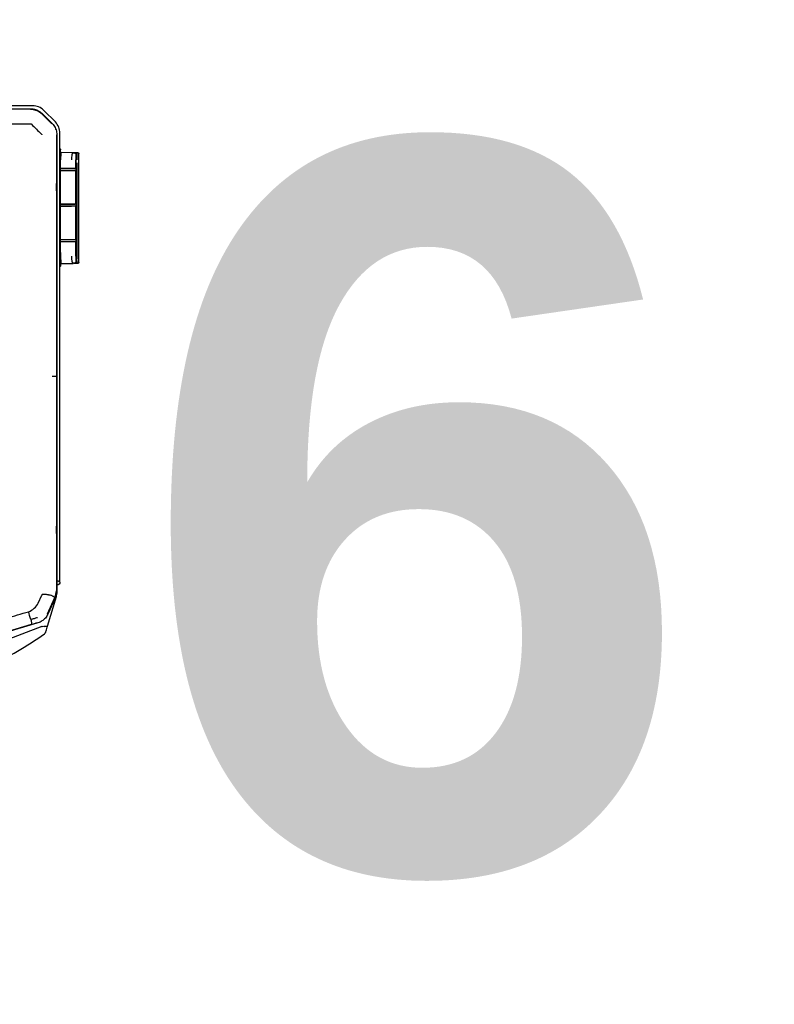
# Model space of a CAD drawing. Header units: millimetres. Extents: x -424979 to 718034, y -72486 to 344972.
# Tile 168 of 256: x 562893 to 564138, y 142446 to 144070. Entities that reach past the tile are written whole.
import ezdxf
from ezdxf.xclip import XClip

# ---------------------------------------------------------------- set-up
doc = ezdxf.new("R2010")
doc.units = ezdxf.units.MM
doc.header["$MEASUREMENT"] = 0
doc.header["$XCLIPFRAME"] = 0
doc.layers.add('IS_KLIM_urządzenia', color=3, linetype='Continuous')
doc.layers.add('Rysunki i obrazki', color=7, linetype='Continuous')
doc.layers.add('Nowe_Adnotacja - Teksty_Nr_pióra__86', color=7, linetype='Continuous', lineweight=20, true_color=0x5555ff)
doc.layers.add('SKAN - RZUT_7_0_Nr_pióra__1', color=7, linetype='Continuous', lineweight=13)
doc.styles.add('STYL_AUTOMATYCZNY_4', font='arialbd.ttf')
picture_1 = doc.add_image_def('image7.tif', size_in_pixel=(14115, 7016))

# ---------------------------------------------------------------- blocks, each defined once
blk = doc.blocks.new('Rysunek_7_7', base_point=(-247133.1, 120862.7))
at = {"layer": 'SKAN - RZUT_7_0_Nr_pióra__1', "color": 7, "lineweight": 13}
image = blk.add_image(picture_1, insert=(-306883.1, 91162.7), size_in_units=(119499.9, 59400), dxfattribs=at)
image.set_boundary_path([(-0.5, -0.5), (14114.5, 7015.5)])
blk = doc.blocks.new('G$CE471A013')
at = {"linetype": 'Continuous'}
for p, q in [((-66.606, 37.271), (-63.067, 37.271)), ((-68.168, 36.156), (-67.37, 36.954)), ((-67.244, 36.753), (-67.954, 36.043)), ((-67.906, 36.045), (-67.231, 36.718)), ((-66.881, 36.958), (-66.893, 36.986)), ((23.598, 37.069), (-66.48, 37.069)), ((-66.462, 37.035), (-66.435, 37.035)), ((-66.435, 37.034), (-63.211, 37.029)), ((-67.906, 36.045), (-67.926, 36.025)), ((-68.485, 4.539), (-68.485, 35.393)), ((-68.27, 35.28), (-68.27, 3.917)), ((-68.237, 35.268), (-68.237, 18.659)), ((-68.16, 35.682), (-68.187, 35.693)), ((-69.729, 34.04), (-69.624, 34.041)), ((-69.623, 34.041), (-69.624, 34.041)), ((-69.364, 34.043), (-68.578, 34.051)), ((-68.528, 33.852), (-68.558, 33.852)), ((-68.528, 33.352), (-68.528, 34.252)), ((-69.778, 26.937), (-69.778, 33.546)), ((-69.66, 26.936), (-69.662, 33.348)), ((-69.661, 32.97), (-69.661, 33.348)), ((-69.587, 33.547), (-69.586, 32.971)), ((-69.574, 32.977), (-69.574, 33.547)), ((-68.528, 27.182), (-68.528, 33.352)), ((-69.645, 32.97), (-69.661, 32.97)), ((-69.66, 30.52), (-69.661, 32.82)), ((-69.645, 32.82), (-69.661, 32.82)), ((-69.585, 32.971), (-69.58, 32.976)), ((-69.584, 32.97), (-69.584, 32.82)), ((-69.573, 30.526), (-69.574, 32.82)), ((-68.528, 32.97), (-69.514, 32.97)), ((-68.528, 32.819), (-69.514, 32.82)), ((-68.553, 32.977), (-69.28, 32.98)), ((-69.644, 30.52), (-69.66, 30.52)), ((-69.584, 30.521), (-69.579, 30.526)), ((-69.583, 30.519), (-69.583, 30.384)), ((-68.528, 30.519), (-69.513, 30.519)), ((-68.553, 30.526), (-69.279, 30.53)), ((-69.66, 30.384), (-69.644, 30.384)), ((-69.66, 28.083), (-69.66, 30.384)), ((-69.579, 30.378), (-69.584, 30.382)), ((-69.573, 28.084), (-69.573, 30.377)), ((-68.528, 30.384), (-69.513, 30.384)), ((-68.553, 30.377), (-69.279, 30.373)), ((-69.66, 28.083), (-69.644, 28.083)), ((-69.659, 27.933), (-69.644, 27.933)), ((-69.659, 26.936), (-69.659, 27.933)), ((-69.583, 27.932), (-69.578, 27.927)), ((-69.582, 28.084), (-69.582, 27.934)), ((-69.572, 26.937), (-69.573, 27.926)), ((-68.528, 28.084), (-69.513, 28.084)), ((-68.528, 27.934), (-69.513, 27.934)), ((-69.278, 27.923), (-68.553, 27.927)), ((-68.528, 27.182), (-68.528, 26.282)), ((-69.621, 26.443), (-69.729, 26.444)), ((-69.729, 26.444), (-69.621, 26.443)), ((-68.578, 26.433), (-69.362, 26.441)), ((-68.578, 26.432), (-69.362, 26.44)), ((-68.558, 26.632), (-68.528, 26.632)), ((-68.237, 18.659), (-68.237, 6.47)), ((-68.237, 6.47), (-68.237, 3.923)), ((-68.27, 4.339), (-68.285, 4.339)), ((-68.257, 3.543), (-68.257, 3.8)), ((-67.63, 1.51), (-68.257, 3.543)), ((-68.245, 3.686), (-68.217, 3.692)), ((-68.172, 3.467), (-67.645, 2.317)), ((-67.621, 2.341), (-68.14, 3.475)), ((-66.99, 3.095), (-67.234, 3.626)), ((-67.353, 1.978), (-67.373, 1.954)), ((-67.249, 1.476), (-62.642, -0.258)), ((-63.552, 0.74), (-66.539, 1.639))]:
    blk.add_line(p, q, dxfattribs=at)
at = {"linetype": 'Continuous', "extrusion": (0, 0, -1)}
for centre, start, end in [((66.606, 36.191), 45, 90), ((67.405, 35.393), 0, 45)]:
    blk.add_arc(centre, 1.08, start, end, dxfattribs=at)
at = {"linetype": 'Continuous'}
for centre, start, end in [((-68.285, 4.539), 180, 270), ((-67.307, 1.142), 197.14126, 235.50637)]:
    blk.add_arc(centre, 0.2, start, end, dxfattribs=at)
for centre, major_axis, ratio, start_param, end_param in [((-69.728, 33.99), (-0.05, 0), 1, 5.572775, 6.283185), ((-69.728, 33.99), (-0.05, 0), 1, 4.722432, 5.271942), ((-69.566, 33.543), (0, 0.7), 0.01995, 0.882039, 1.565858), ((-68.428, 34.252), (0.1, 0), 1, 2.168878, 3.141593), ((-69.635, 32.971), (0.05, 0.0002), 0.017455, 4.162534, 6.265658), ((-69.383, 32.979), (0.494, 0.002), 0.017455, 4.153807, 4.444433), ((-69.383, 32.829), (0.494, 0.002), 0.017455, 4.153807, 4.444433), ((-69.38, 32.977), (0.2, 0.001), 0.017455, 1.047121, 3.124066), ((-68.578, 32.976), (0.05, 0.0002), 0.017455, 6.283104, 7.330301), ((-69.634, 30.521), (0.05, 0.0002), 0.017455, 4.162534, 6.265658), ((-69.383, 30.528), (0.494, 0.002), 0.017455, 4.153807, 4.444433), ((-69.379, 30.527), (0.2, 0.001), 0.017455, 1.047121, 3.124066), ((-68.578, 30.525), (0.05, 0.0002), 0.017455, 6.283104, 7.330301), ((-69.634, 30.383), (-0.05, 0.0002), 0.017455, 3.15913, 5.262255), ((-69.383, 30.375), (-0.494, 0.002), 0.017455, 4.980355, 5.270981), ((-69.379, 30.377), (-0.2, 0.001), 0.017455, 0.017538, 2.094482), ((-68.578, 30.378), (-0.05, 0.0002), 0.017455, 2.094477, 3.141674), ((-69.633, 27.932), (-0.05, 0.0002), 0.017455, 3.15913, 5.262255), ((-69.382, 28.075), (-0.494, 0.002), 0.017455, 4.980355, 5.270981), ((-69.382, 27.925), (-0.494, 0.002), 0.017455, 4.980355, 5.270981), ((-69.378, 27.926), (-0.2, 0.001), 0.017455, 0.017538, 2.094482), ((-68.578, 27.928), (-0.05, 0.0002), 0.017455, 2.094477, 3.141674), ((-69.728, 26.494), (-0.05, 0), 1, 0, 0.71037), ((-69.728, 26.494), (-0.05, 0), 1, 1.011256, 1.560766), ((-68.578, 26.383), (-0.05, 0), 1, 3.141593, 4.702359), ((-68.428, 26.282), (-0.1, 0), 1, 0, 0.972715)]:
    blk.add_ellipse(centre, major_axis=major_axis, ratio=ratio, start_param=start_param, end_param=end_param, dxfattribs=at)
for centre, major_axis, ratio in [((-68.253, 31.674), (0, -0.25), 0.017452), ((-68.253, 8.118), (0, 0.25), 0.017453)]:
    blk.add_ellipse(centre, major_axis=major_axis, ratio=ratio, dxfattribs=at)
for points, knots in [([(-66.48, 37.069), (-66.537, 37.067), (-66.65, 37.062), (-66.815, 37.021), (-66.972, 36.956), (-67.118, 36.868), (-67.202, 36.791), (-67.244, 36.753)], [0, 0, 0, 0, 0.199971, 0.399955, 0.599953, 0.799968, 1, 1, 1, 1]), ([(-66.462, 37.034), (-66.58, 37.034), (-66.698, 37.016), (-66.918, 36.942), (-67.02, 36.889), (-67.143, 36.798), (-67.174, 36.772), (-67.204, 36.744)], [0, 0, 0, 0, 0.434849, 0.434849, 0.850781, 0.850781, 1, 1, 1, 1]), ([(-67.954, 36.043), (-67.992, 36.002), (-68.068, 35.918), (-68.156, 35.772), (-68.221, 35.615), (-68.262, 35.449), (-68.267, 35.336), (-68.27, 35.28)], [0, 0, 0, 0, 0.200001, 0.400001, 0.599999, 0.799999, 1, 1, 1, 1]), ([(-69.731, 34.037), (-69.736, 34.037), (-69.744, 34.036), (-69.757, 34.031), (-69.768, 34.021), (-69.773, 34.013), (-69.775, 34.008)], [0, 0, 0, 0, 0.240387, 0.490724, 0.746129, 1, 1, 1, 1]), ([(-69.729, 34.04), (-69.731, 34.037), (-69.736, 34.032), (-69.741, 33.995), (-69.745, 33.949), (-69.749, 33.872), (-69.755, 33.742), (-69.755, 33.61), (-69.755, 33.546)], [0, 0, 0, 0, 0.163877, 0.30578, 0.42579, 0.524061, 0.77284, 1, 1, 1, 1]), ([(-69.662, 33.547), (-69.662, 33.576), (-69.662, 33.635), (-69.66, 33.722), (-69.657, 33.805), (-69.652, 33.897), (-69.645, 33.996), (-69.636, 34.023), (-69.631, 34.038)], [0, 0, 0, 0, 0.113787, 0.231188, 0.353199, 0.480712, 0.706712, 1, 1, 1, 1]), ([(-69.624, 34.041), (-69.611, 34.041), (-69.571, 34.041), (-69.476, 34.042), (-69.42, 34.043), (-69.364, 34.043)], [0, 0, 0, 0, 0.5, 0.5, 1, 1, 1, 1]), ([(-69.364, 34.043), (-69.382, 34.042), (-69.425, 34.04), (-69.489, 34.03), (-69.537, 34.017), (-69.563, 34.005), (-69.571, 33.999), (-69.574, 33.996)], [0, 0, 0, 0, 0.208735, 0.500317, 0.75027, 0.886014, 1, 1, 1, 1]), ([(-69.364, 34.043), (-69.358, 34.041), (-69.346, 34.036), (-69.329, 33.999), (-69.315, 33.953), (-69.299, 33.876), (-69.284, 33.747), (-69.282, 33.611), (-69.28, 33.547)], [0, 0, 0, 0, 0.170313, 0.316827, 0.439664, 0.539052, 0.783475, 1, 1, 1, 1]), ([(-68.553, 33.554), (-68.553, 33.585), (-68.554, 33.65), (-68.555, 33.743), (-68.557, 33.831), (-68.561, 33.927), (-68.57, 34.026), (-68.575, 34.042), (-68.578, 34.051)], [0, 0, 0, 0, 0.110388, 0.22525, 0.346033, 0.473982, 0.692647, 1, 1, 1, 1]), ([(-69.775, 26.476), (-69.773, 26.471), (-69.768, 26.463), (-69.757, 26.453), (-69.744, 26.447), (-69.736, 26.446), (-69.731, 26.447)], [0, 0, 0, 0, 0.253869, 0.509276, 0.759614, 1, 1, 1, 1]), ([(-69.755, 26.937), (-69.755, 26.906), (-69.755, 26.843), (-69.754, 26.75), (-69.751, 26.662), (-69.747, 26.568), (-69.741, 26.47), (-69.733, 26.453), (-69.729, 26.444)], [0, 0, 0, 0, 0.112037, 0.228343, 0.350117, 0.478408, 0.69584, 1, 1, 1, 1]), ([(-69.628, 26.446), (-69.631, 26.452), (-69.636, 26.464), (-69.643, 26.504), (-69.647, 26.552), (-69.653, 26.63), (-69.659, 26.755), (-69.66, 26.877), (-69.66, 26.936)], [0, 0, 0, 0, 0.155708, 0.294413, 0.416247, 0.521413, 0.769796, 1, 1, 1, 1]), ([(-69.66, 26.936), (-69.66, 26.936), (-69.66, 26.936), (-69.66, 26.935), (-69.66, 26.935), (-69.66, 26.935), (-69.66, 26.935), (-69.66, 26.935), (-69.66, 26.935), (-69.66, 26.935), (-69.66, 26.935), (-69.66, 26.935), (-69.66, 26.935), (-69.66, 26.935), (-69.659, 26.935), (-69.659, 26.935), (-69.659, 26.935), (-69.659, 26.935), (-69.659, 26.935), (-69.659, 26.935), (-69.659, 26.936), (-69.659, 26.936), (-69.659, 26.936), (-69.659, 26.936)], [0, 0, 0, 0, 0.260232, 0.260232, 0.390152, 0.390152, 0.455589, 0.455589, 0.478138, 0.478138, 0.494719, 0.494719, 0.511416, 0.511416, 0.530341, 0.530341, 0.56043, 0.56043, 0.637843, 0.637843, 0.878219, 0.878219, 1, 1, 1, 1]), ([(-69.444, 26.441), (-69.471, 26.442), (-69.497, 26.442), (-69.568, 26.443), (-69.608, 26.443), (-69.621, 26.443)], [0, 0, 0, 0, 0.333624, 0.333624, 1, 1, 1, 1]), ([(-69.572, 26.487), (-69.568, 26.485), (-69.561, 26.479), (-69.534, 26.467), (-69.487, 26.453), (-69.423, 26.443), (-69.38, 26.441), (-69.362, 26.441)], [0, 0, 0, 0, 0.114672, 0.250015, 0.500029, 0.791569, 1, 1, 1, 1]), ([(-69.278, 26.937), (-69.278, 26.906), (-69.279, 26.841), (-69.284, 26.748), (-69.291, 26.659), (-69.304, 26.563), (-69.33, 26.465), (-69.35, 26.45), (-69.362, 26.441)], [0, 0, 0, 0, 0.106421, 0.217828, 0.336261, 0.463423, 0.684856, 1, 1, 1, 1]), ([(-68.578, 26.433), (-68.576, 26.435), (-68.573, 26.44), (-68.568, 26.477), (-68.564, 26.523), (-68.558, 26.601), (-68.555, 26.731), (-68.554, 26.866), (-68.553, 26.93)], [0, 0, 0, 0, 0.165725, 0.30897, 0.429832, 0.528492, 0.775962, 1, 1, 1, 1]), ([(-68.485, 4.539), (-68.482, 4.54), (-68.478, 4.542), (-68.441, 4.559), (-68.377, 4.586), (-68.314, 4.615), (-68.274, 4.633), (-68.27, 4.635)], [0, 0, 0, 0, 0.211963, 0.434536, 0.670027, 0.964306, 1, 1, 1, 1]), ([(-68.27, 3.917), (-68.268, 3.865), (-68.263, 3.762), (-68.23, 3.61), (-68.191, 3.514), (-68.172, 3.467)], [0, 0, 0, 0, 0.333328, 0.666661, 1, 1, 1, 1]), ([(-68.139, 3.478), (-68.202, 3.616), (-68.237, 3.769), (-68.237, 3.922), (-68.237, 3.923), (-68.237, 3.923)], [0, 0, 0, 0, 0.999505, 0.999505, 1, 1, 1, 1]), ([(-67.882, 3.629), (-67.905, 3.617), (-67.954, 3.591), (-68.019, 3.555), (-68.083, 3.516), (-68.133, 3.483), (-68.141, 3.477), (-68.144, 3.474)], [0, 0, 0, 0, 0.154479, 0.322184, 0.503043, 0.755741, 1, 1, 1, 1]), ([(-67.234, 3.626), (-67.24, 3.639), (-67.253, 3.665), (-67.285, 3.697), (-67.327, 3.71), (-67.385, 3.713), (-67.442, 3.708), (-67.498, 3.7), (-67.554, 3.692), (-67.624, 3.68), (-67.734, 3.66), (-67.815, 3.644), (-67.869, 3.634)], [0, 0, 0, 0, 0.063444, 0.125641, 0.187787, 0.250691, 0.375621, 0.43817, 0.500642, 0.625445, 0.750334, 1, 1, 1, 1]), ([(-67.645, 2.317), (-67.622, 2.272), (-67.576, 2.182), (-67.483, 2.059), (-67.374, 1.949), (-67.251, 1.857), (-67.117, 1.782), (-67.022, 1.75), (-66.975, 1.733)], [0, 0, 0, 0, 0.164732, 0.332464, 0.501556, 0.670288, 0.836962, 1, 1, 1, 1]), ([(-66.935, 2.088), (-66.93, 2.086), (-66.924, 2.084), (-66.849, 2.059), (-66.778, 2.037), (-66.635, 1.999), (-66.564, 1.982), (-66.486, 1.966), (-66.482, 1.966), (-66.477, 1.965)], [0, 0, 0, 0, 0.036866, 0.036866, 0.504699, 0.504699, 0.970315, 0.970315, 1, 1, 1, 1]), ([(-63.371, 1.611), (-63.853, 1.756), (-64.335, 1.901), (-65.319, 2.197), (-65.821, 2.349), (-66.322, 2.5)], [0, 0, 0, 0, 0.489998, 0.489998, 1, 1, 1, 1]), ([(-67.498, 1.083), (-67.535, 1.203), (-67.572, 1.322), (-67.616, 1.464), (-67.623, 1.487), (-67.63, 1.51)], [0, 0, 0, 0, 0.83827, 0.83827, 1, 1, 1, 1]), ([(-67.63, 1.51), (-67.63, 1.509), (-67.63, 1.509), (-67.626, 1.499), (-67.616, 1.49), (-67.582, 1.479), (-67.559, 1.476), (-67.503, 1.475), (-67.469, 1.478), (-67.42, 1.485), (-67.406, 1.487), (-67.392, 1.49)], [0, 0, 0, 0, 0.003941, 0.003941, 0.301622, 0.301622, 0.599603, 0.599603, 0.892581, 0.892581, 1, 1, 1, 1]), ([(-67.249, 1.476), (-67.253, 1.478), (-67.257, 1.479), (-67.304, 1.494), (-67.351, 1.499), (-67.392, 1.49)], [0, 0, 0, 0, 0.086433, 0.086433, 1, 1, 1, 1]), ([(-66.975, 1.733), (-66.924, 1.718), (-66.873, 1.702), (-66.618, 1.625), (-66.414, 1.564), (-65.393, 1.255), (-64.576, 1.007), (-63.133, 0.57), (-62.507, 0.38), (-61.881, 0.19)], [0, 0, 0, 0, 0.030057, 0.030057, 0.150285, 0.150285, 0.631198, 0.631198, 1, 1, 1, 1]), ([(-66.477, 1.965), (-66.49, 1.918), (-66.502, 1.872), (-66.521, 1.791), (-66.528, 1.754), (-66.538, 1.694), (-66.541, 1.671), (-66.541, 1.644), (-66.539, 1.637), (-66.536, 1.633), (-66.536, 1.633), (-66.535, 1.633)], [0, 0, 0, 0, 0.2609, 0.2609, 0.5218, 0.5218, 0.782701, 0.782701, 0.970671, 0.970671, 1, 1, 1, 1]), ([(-63.642, -1.299), (-64.293, -0.958), (-64.934, -0.598), (-66.193, 0.161), (-66.811, 0.559), (-67.416, 0.974)], [0, 0, 0, 0, 0.5, 0.5, 1, 1, 1, 1])]:
    blk.add_open_spline(points, degree=3, knots=knots, dxfattribs=at)
for points, degree in [([(-67.232, 36.724), (-67.223, 36.733), (-67.214, 36.742), (-67.205, 36.751)], 3), ([(-66.522, 36.008), (-66.752, 35.779), (-66.981, 35.549), (-67.211, 35.32)], 3), ([(-66.466, 36.031), (-66.488, 36.031), (-66.507, 36.023), (-66.522, 36.008)], 3), ([(-63.326, 36.025), (-64.372, 36.027), (-65.419, 36.029), (-66.466, 36.031)], 3), ([(-67.211, 35.32), (-67.226, 35.305), (-67.234, 35.287), (-67.234, 35.265)], 3), ([(-69.778, 33.546), (-69.778, 33.59), (-69.778, 33.676), (-69.778, 33.757), (-69.778, 33.829), (-69.778, 33.891), (-69.778, 33.939), (-69.778, 33.973), (-69.778, 33.99), (-69.778, 33.99)], 2), ([(-69.631, 34.038), (-69.628, 34.039), (-69.626, 34.04), (-69.624, 34.041)], 3), ([(-69.615, 34.04), (-69.625, 34.041)], 1), ([(-69.577, 33.988), (-69.578, 33.983), (-69.58, 33.96), (-69.581, 33.923), (-69.582, 33.873), (-69.583, 33.813), (-69.584, 33.744), (-69.585, 33.668), (-69.585, 33.588), (-69.585, 33.547)], 2), ([(-69.778, 26.494), (-69.778, 26.494), (-69.778, 26.511), (-69.778, 26.544), (-69.778, 26.593), (-69.778, 26.654), (-69.778, 26.727), (-69.778, 26.808), (-69.778, 26.893), (-69.778, 26.937)], 2), ([(-69.621, 26.443), (-69.624, 26.444), (-69.626, 26.445), (-69.628, 26.446)], 3), ([(-69.583, 26.936), (-69.583, 26.896), (-69.583, 26.816), (-69.582, 26.74), (-69.581, 26.671), (-69.58, 26.611), (-69.579, 26.561), (-69.577, 26.524), (-69.576, 26.5), (-69.575, 26.496)], 2), ([(-68.144, 3.473), (-68.144, 3.473), (-68.144, 3.473), (-68.144, 3.474)], 3), ([(-67.869, 3.634), (-67.873, 3.633), (-67.878, 3.631), (-67.882, 3.629)], 3), ([(-66.322, 2.5), (-66.608, 2.594), (-66.864, 2.821), (-66.99, 3.095)], 3), ([(-66.477, 1.965), (-66.428, 2.14), (-66.376, 2.319), (-66.322, 2.5)], 3), ([(-66.535, 1.633), (-66.676, 1.675), (-66.816, 1.717), (-66.955, 1.758)], 3), ([(-66.477, 1.965), (-66.477, 1.965)], 1), ([(-67.416, 0.974), (-67.419, 0.976), (-67.421, 0.977), (-67.421, 0.977)], 3)]:
    blk.add_open_spline(points, degree=degree, dxfattribs=at)
blk.add_rational_spline([(-68.242, 18.659), (-68.237, 18.659), (-67.953, 18.659)], [1, 0.828621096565, 1], degree=2, dxfattribs=at)

msp = doc.modelspace()

# ---------------------------------------------------------------- block references
at = {"layer": 'IS_KLIM_urządzenia', "xscale": -24, "yscale": 24, "zscale": 24}
msp.add_blockref('G$CE471A013', (561316, 143033.5), dxfattribs=at)
at = {"layer": 'Rysunki i obrazki', "color": 151, "linetype": 'Continuous', "lineweight": 20, "true_color": 0x80c2ff}
ref = msp.add_blockref('Rysunek_7_7', (578150.8, 164030.1), dxfattribs=at)
XClip(ref).set_block_clipping_path([(-306883.0907464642, 91162.6626359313), (-187383.1463020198, 150562.679302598)])

# ---------------------------------------------------------------- texts
at = {"layer": 'Nowe_Adnotacja - Teksty_Nr_pióra__86', "color": 173, "linetype": 'Continuous', "lineweight": 20, "true_color": 0x5555ff, "insert": (563547.1, 143866.5), "char_height": 1200, "attachment_point": 2, "style": 'STYL_AUTOMATYCZNY_4'}
msp.add_mtext('\\A1;{\\pqc;\\fArial|b1|i0|c238|p0;\\W1.000000;6}', dxfattribs=at)

doc.saveas('drawing.dxf')
